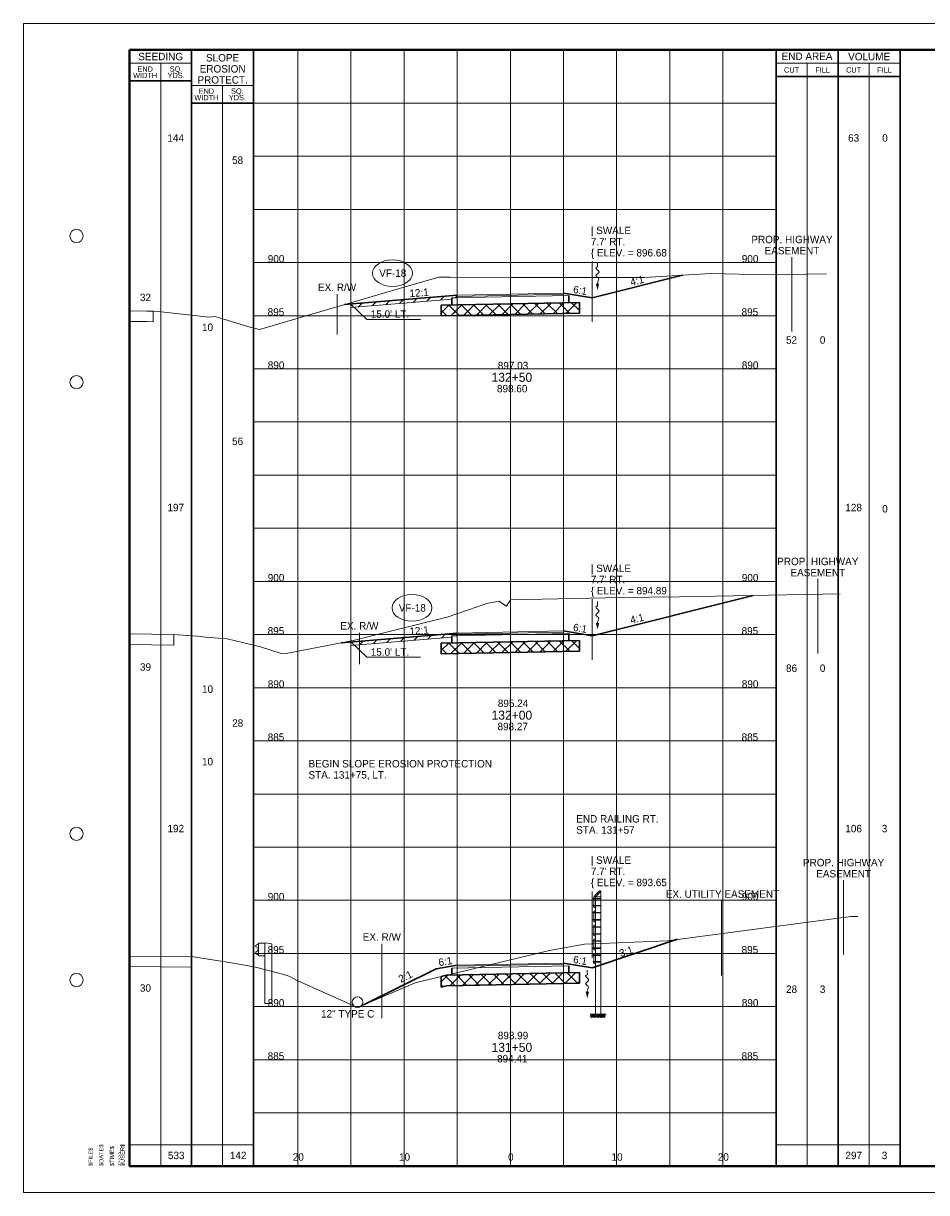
# Paper-space layout 'Layout1' of a CAD drawing. Header units: feet. Extents: x -1005 to 2379, y -670 to 6548.
# Tile 56 of 69: x -10 to 75, y 3678 to 3788. Entities that reach past the tile are written whole.
import ezdxf
from ezdxf.enums import TextEntityAlignment as Align

# ---------------------------------------------------------------- set-up
doc = ezdxf.new("R2010")
doc.units = ezdxf.units.FT
doc.header["$LTSCALE"] = 5
doc.header["$MEASUREMENT"] = 0
for name, pattern in [('cl5', [50, 1.25, -1.25, 45, -1.25, 1.25]), ('DGN Style 2', [150.837143, 90.502286, -60.334857]), ('DGN Style 3', [211.172, 150.837143, -60.334857]), ('esmtshpr', [5.35, 1, -0.175, -0.175, 4]), ('esmtuex', [4.65, 0.8, -0.275, -0.275, 0.8, -0.3, 0.8, -0.3, 0.8, -0.3]), ('fencepr', [1, 0.925, 0.075]), ('rowex', [4.85, 0.8, -0.375, -0.375, 0.8, -0.3, 0.8, -0.3, 0.8, -0.3])]:
    doc.linetypes.add(name, pattern=pattern)
for name, color, linetype, lineweight in [('DR_P_Erosion_Control', 7, 'Continuous', 13), ('DR_P_Flow_Arrow', 151, 'Continuous', 13), ('DR_P_Storm_Sewer', 151, 'Continuous', 13), ('DR_P_Text', 7, 'Continuous', 13), ('GE_P_CL_5', 7, 'cl5', 13), ('PV_P_Text', 7, 'Continuous', 13), ('PV_X_EOP', 7, 'DGN Style 3', 0), ('RD_P_Cells', 7, 'Continuous', 0), ('RD_P_Fence', 230, 'fencepr', 13), ('RD_X_Cells', 7, 'Continuous', 0), ('RW_P_Esmt_SH', 193, 'esmtshpr', 40), ('RW_X_Esmt_U', 6, 'esmtuex', 30), ('RW_X_Fee_RW', 6, 'rowex', 30), ('SH_Border', 7, 'Continuous', 40), ('SH_Data', 7, 'Continuous', 0), ('SH_Major_Grid_Line', 254, 'Continuous', 13), ('SH_Text', 7, 'Continuous', 13), ('TX_P_20', 7, 'Continuous', 13), ('TX_P_5', 7, 'Continuous', 13), ('TX_P_Misc', 7, 'Continuous', 13), ('TX_X_5', 7, 'Continuous', 0), ('XS_P_Finished_Grade', 3, 'Continuous', 30), ('XS_P_Pavt_Surface', 251, 'Continuous', 13), ('XS_P_Subgrade', 4, 'Continuous', 30), ('XS_P_Undercut', 230, 'Continuous', 30), ('XS_X_Ground_Line', 3, 'DGN Style 2', 13)]:
    doc.layers.add(name, color=color, linetype=linetype, lineweight=lineweight)
doc.layers.add('SH_Cut_Line', color=7, linetype='DGN Style 3', lineweight=0, plot=False)
doc.layers.add('XS_P_Pavt_Layers', color=251, linetype='Continuous', lineweight=0, transparency=0.5)
doc.styles.add('Slanted-Normal LS 0.50', font='font31.shx', dxfattribs={"height": 0.14})
doc.styles.add('Slanted-Sub Title', font='font31.shx', dxfattribs={"height": 0.17})
doc.styles.add('Style-CHAR_FAST_FONT', font='CHAR_FAST_FONT.shx')
doc.styles.add('Style-FONT1', font='FONT1.shx')
doc.styles.add('Style-font30', font='font30.shx')
doc.styles.add('Style-font31', font='font31.shx')

# ---------------------------------------------------------------- blocks, each defined once
blk = doc.blocks.new('STAMP')
at = {"layer": 'TX_P_Misc', "linetype": 'Continuous', "lineweight": 13, "style": 'Style-CHAR_FAST_FONT'}
for s, p in [('$FILE$', (-0.773, 0)), ('$DATE$', (-0.573, 0)), ('$TIME$', (-0.373, 0)), ('$USER$', (-0.173, 0))]:
    blk.add_text(s, height=0.078, rotation=90, dxfattribs=at).set_placement(p, align=Align.TOP_LEFT)
blk = doc.blocks.new('XS POINT_352')
at = {"layer": 'RW_X_Fee_RW', "linetype": 'DGN Style 3', "lineweight": 0}
blk.add_line((0, 3.5), (0, -3.5), dxfattribs=at)
blk = doc.blocks.new('XS POINT_353')
at = {"layer": 'PV_X_EOP'}
blk.add_line((0, 0.5), (0, -0.5), dxfattribs=at)
blk = doc.blocks.new('GRLT')
at = {"layer": 'RD_X_Cells', "linetype": 'DGN Style 3'}
for p, q in [((-1.51, 2.21), (-1.56, 2.19)), ((-0.97, 2.29), (-1.51, 2.21)), ((-0.89, 2.25), (-0.97, 2.29)), ((-0.31, 2.25), (-0.89, 2.25)), ((-0.89, -0.16), (-0.89, 2.25)), ((-0.31, 1.08), (-0.31, 2.25)), ((-1.56, -0.16), (-1.56, 2.19)), ((-0.31, 1.08), (-0.89, 1.08)), ((-1.56, -3.42), (-1.56, -0.16)), ((-0.89, -3.42), (-0.89, -0.16)), ((-0.89, -3.42), (-1.56, -3.42))]:
    blk.add_line(p, q, dxfattribs=at)
at = {"layer": 'RD_X_Cells', "linetype": 'DGN Style 3', "flags": 128}
blk.add_lwpolyline([(-0.31, 1.16), (-0.22, 1.17), (-0.06, 1.29), (-0.06, 1.29, 0.51949), (-0.06, 1.41), (-0.06, 1.41), (-0.26, 1.56), (-0.26, 1.56, -0.244874), (-0.3, 1.62), (-0.3, 1.62), (-0.3, 1.67), (-0.3, 1.71), (-0.3, 1.71, -0.244874), (-0.26, 1.78), (-0.26, 1.78), (-0.06, 1.92), (-0.06, 1.92, 0.51949), (-0.06, 2.05), (-0.06, 2.05), (-0.22, 2.16), (-0.31, 2.18)], format="xyb", dxfattribs=at)
for points in [[(-0.29, 1.73), (-0.29, 1.61), (-0.3, 1.61), (-0.3, 1.73), (-0.29, 1.73)], [(-0.29, 1.7), (-0.29, 1.64), (-0.26, 1.64), (-0.26, 1.7), (-0.29, 1.7)]]:
    blk.add_lwpolyline(points, close=True, dxfattribs=at)
blk = doc.blocks.new('GPKLBL_292')
at = {"layer": 'TX_P_5', "linetype": 'Continuous', "extrusion": (0, 0, -1), "insert": (-0.46, 0.97), "char_height": 0.7, "attachment_point": 3, "text_direction": (-0.986394, 0.164399, 0), "line_spacing_factor": 0.6, "style": 'Style-font31'}
blk.add_mtext('6:1', dxfattribs=at)
blk = doc.blocks.new('GPKLBL_293')
at = {"layer": 'TX_P_5', "linetype": 'Continuous', "insert": (-0.21, 0.99), "char_height": 0.7, "attachment_point": 1, "rotation": 26.4875, "line_spacing_factor": 0.6, "style": 'Style-font31'}
blk.add_mtext('2:1', dxfattribs=at)
blk = doc.blocks.new('XS POINT_354')
at = {"layer": 'RW_P_Esmt_SH', "linetype": 'Continuous', "lineweight": 13}
blk.add_line((0, 3.5), (0, -3.5), dxfattribs=at)
blk = doc.blocks.new('GPKLBL_294')
at = {"layer": 'TX_P_5', "linetype": 'Continuous', "insert": (-0.51, 0.98), "char_height": 0.7, "attachment_point": 1, "rotation": 350.5377, "line_spacing_factor": 0.6, "style": 'Style-font31'}
blk.add_mtext('6:1', dxfattribs=at)
blk = doc.blocks.new('DFL-P_34')
at = {"layer": 'DR_P_Flow_Arrow', "color": 151, "linetype": 'Continuous', "lineweight": 13}
blk.add_open_spline([(-0.08, 0), (-0.081, 0), (-0.082, 0), (-0.083, 0), (-0.094, 0), (-0.105, 0.005), (-0.116, 0.008), (-0.123, 0.01), (-0.131, 0.013), (-0.137, 0.015), (-0.152, 0.02), (-0.165, -0.02), (-0.179, -0.022), (-0.195, -0.023), (-0.212, 0.018), (-0.228, 0.019), (-0.245, 0.021), (-0.266, -0.028), (-0.284, -0.022), (-0.29, -0.02), (-0.287, 0.001), (-0.295, 0.001), (-0.313, 0), (-0.332, 0), (-0.35, 0)], degree=3, knots=[0, 0, 0, 0, 0.009646, 0.009646, 0.009646, 0.112481, 0.112481, 0.112481, 0.179673, 0.179673, 0.179673, 0.350625, 0.350625, 0.350625, 0.544565, 0.544565, 0.544565, 0.756426, 0.756426, 0.756426, 0.832712, 0.832712, 0.832712, 1, 1, 1, 1], dxfattribs=at)
at = {"layer": 'DR_P_Flow_Arrow', "color": 151, "linetype": 'Continuous', "lineweight": 0, "extrusion": (0, 0, -1)}
blk.add_solid([(0.08, 0.022), (0, 0), (0.08, -0.021)], dxfattribs=at)
blk = doc.blocks.new('XS POINT_355')
at = {"layer": 'RW_X_Esmt_U', "linetype": 'DGN Style 3', "lineweight": 0}
blk.add_line((0, 3.5), (0, -3.5), dxfattribs=at)
blk = doc.blocks.new('GPKLBL_295')
at = {"layer": 'TX_P_5', "linetype": 'Continuous', "insert": (-1.11, 0.56), "char_height": 0.7, "attachment_point": 1, "rotation": 14.0362, "line_spacing_factor": 0.9, "style": 'Style-font31'}
blk.add_mtext('3:1', dxfattribs=at)
blk = doc.blocks.new('RCP')
at = {"layer": 'RD_P_Cells'}
for points, knots in [([(0.02, 0.09), (0.03, 0.1), (0.05, 0.11), (0.07, 0.11), (0.07, 0.12), (0.08, 0.1), (0.08, 0.09), (0.08, 0.08), (0.07, 0.07), (0.06, 0.06), (0.05, 0.05), (0.02, 0.04), (0.02, 0.05), (0.01, 0.06), (0.01, 0.07), (0.01, 0.08), (0.01, 0.08), (0.01, 0.08), (0.01, 0.09), (0.02, 0.09), (0.02, 0.09), (0.02, 0.09)], [0, 0, 0, 0, 0.258176, 0.258176, 0.258176, 0.385117, 0.385117, 0.385117, 0.555016, 0.555016, 0.555016, 0.785627, 0.785627, 0.785627, 0.908123, 0.908123, 0.908123, 0.969027, 0.969027, 0.969027, 1, 1, 1, 1]), ([(0.05, 0.33), (0.06, 0.33), (0.06, 0.34), (0.07, 0.34), (0.08, 0.35), (0.09, 0.35), (0.1, 0.35), (0.11, 0.35), (0.12, 0.35), (0.12, 0.34), (0.13, 0.33), (0.13, 0.33), (0.13, 0.32), (0.12, 0.31), (0.12, 0.3), (0.11, 0.29), (0.1, 0.28), (0.09, 0.28), (0.08, 0.28), (0.07, 0.28), (0.05, 0.27), (0.04, 0.28), (0.04, 0.29), (0.03, 0.29), (0.03, 0.3), (0.03, 0.31), (0.04, 0.32), (0.04, 0.32), (0.04, 0.32), (0.04, 0.33), (0.05, 0.33)], [0, 0, 0, 0, 0.107172, 0.107172, 0.107172, 0.224609, 0.224609, 0.224609, 0.311187, 0.311187, 0.311187, 0.390245, 0.390245, 0.390245, 0.521508, 0.521508, 0.521508, 0.650159, 0.650159, 0.650159, 0.785017, 0.785017, 0.785017, 0.874079, 0.874079, 0.874079, 0.953282, 0.953282, 0.953282, 1, 1, 1, 1]), ([(0.16, 0.26), (0.17, 0.26), (0.19, 0.27), (0.2, 0.27), (0.22, 0.27), (0.22, 0.25), (0.23, 0.23), (0.23, 0.22), (0.23, 0.2), (0.22, 0.19), (0.2, 0.18), (0.19, 0.17), (0.17, 0.17), (0.16, 0.16), (0.14, 0.16), (0.13, 0.17), (0.12, 0.17), (0.11, 0.18), (0.11, 0.18), (0.1, 0.2), (0.1, 0.22), (0.11, 0.23), (0.11, 0.24), (0.12, 0.24), (0.13, 0.25), (0.13, 0.25), (0.14, 0.26), (0.15, 0.26), (0.15, 0.26), (0.15, 0.26), (0.16, 0.26)], [0, 0, 0, 0, 0.126661, 0.126661, 0.126661, 0.253188, 0.253188, 0.253188, 0.368171, 0.368171, 0.368171, 0.509113, 0.509113, 0.509113, 0.63015, 0.63015, 0.63015, 0.70369, 0.70369, 0.70369, 0.826515, 0.826515, 0.826515, 0.907901, 0.907901, 0.907901, 0.976801, 0.976801, 0.976801, 1, 1, 1, 1]), ([(0.16, 0.11), (0.17, 0.11), (0.18, 0.11), (0.19, 0.12), (0.21, 0.12), (0.23, 0.12), (0.25, 0.1), (0.26, 0.09), (0.26, 0.07), (0.26, 0.06), (0.25, 0.05), (0.24, 0.03), (0.23, 0.02), (0.21, 0), (0.18, 0), (0.16, 0.01), (0.15, 0.02), (0.13, 0.03), (0.13, 0.05), (0.12, 0.06), (0.13, 0.07), (0.14, 0.08), (0.14, 0.09), (0.14, 0.09), (0.15, 0.1), (0.15, 0.1), (0.15, 0.1), (0.16, 0.11)], [0, 0, 0, 0, 0.098896, 0.098896, 0.098896, 0.24332, 0.24332, 0.24332, 0.355319, 0.355319, 0.355319, 0.496743, 0.496743, 0.496743, 0.673566, 0.673566, 0.673566, 0.816859, 0.816859, 0.816859, 0.906168, 0.906168, 0.906168, 0.969895, 0.969895, 0.969895, 1, 1, 1, 1]), ([(0.29, 0.35), (0.3, 0.35), (0.31, 0.36), (0.32, 0.36), (0.34, 0.36), (0.34, 0.33), (0.34, 0.32), (0.33, 0.31), (0.32, 0.3), (0.31, 0.3), (0.3, 0.29), (0.28, 0.29), (0.27, 0.3), (0.27, 0.31), (0.27, 0.32), (0.27, 0.33), (0.27, 0.33), (0.28, 0.34), (0.28, 0.34), (0.28, 0.35), (0.28, 0.35), (0.29, 0.35)], [0, 0, 0, 0, 0.188286, 0.188286, 0.188286, 0.356428, 0.356428, 0.356428, 0.541746, 0.541746, 0.541746, 0.732506, 0.732506, 0.732506, 0.852511, 0.852511, 0.852511, 0.937171, 0.937171, 0.937171, 1, 1, 1, 1]), ([(0.31, 0.2), (0.32, 0.21), (0.33, 0.21), (0.34, 0.22), (0.35, 0.22), (0.36, 0.2), (0.36, 0.18), (0.37, 0.17), (0.36, 0.16), (0.35, 0.14), (0.34, 0.13), (0.33, 0.13), (0.32, 0.12), (0.31, 0.12), (0.3, 0.12), (0.29, 0.13), (0.28, 0.14), (0.27, 0.15), (0.27, 0.16), (0.28, 0.17), (0.28, 0.19), (0.29, 0.19), (0.29, 0.2), (0.3, 0.2), (0.31, 0.2)], [0, 0, 0, 0, 0.135762, 0.135762, 0.135762, 0.276579, 0.276579, 0.276579, 0.425633, 0.425633, 0.425633, 0.565886, 0.565886, 0.565886, 0.678149, 0.678149, 0.678149, 0.814077, 0.814077, 0.814077, 0.922173, 0.922173, 0.922173, 1, 1, 1, 1])]:
    blk.add_open_spline(points, degree=3, knots=knots, dxfattribs=at)
blk = doc.blocks.new('XS POINT_356')
at = {"layer": 'PV_X_EOP'}
blk.add_line((0, 0.5), (0, -0.5), dxfattribs=at)
blk = doc.blocks.new('XS POINT_357')
at = {"layer": 'RW_P_Esmt_SH', "linetype": 'Continuous', "lineweight": 13}
blk.add_line((0, 3.5), (0, -3.5), dxfattribs=at)
blk = doc.blocks.new('GPKLBL_296')
at = {"layer": 'TX_P_5', "linetype": 'Continuous', "insert": (0.92, 0.96), "char_height": 0.7, "attachment_point": 1, "rotation": 4.7636, "line_spacing_factor": 0.9, "style": 'Style-font31'}
blk.add_mtext('12:1', dxfattribs=at)
blk = doc.blocks.new('GPKLBL_297')
at = {"layer": 'TX_P_5', "linetype": 'Continuous', "insert": (-0.51, 0.98), "char_height": 0.7, "attachment_point": 1, "rotation": 350.5377, "line_spacing_factor": 0.6, "style": 'Style-font31'}
blk.add_mtext('6:1', dxfattribs=at)
blk = doc.blocks.new('GPKLBL_298')
at = {"layer": 'TX_P_5', "linetype": 'Continuous', "insert": (-1.11, 0.56), "char_height": 0.7, "attachment_point": 1, "rotation": 14.0362, "line_spacing_factor": 0.9, "style": 'Style-font31'}
blk.add_mtext('4:1', dxfattribs=at)
blk = doc.blocks.new('DFL-P_35')
at = {"layer": 'DR_P_Flow_Arrow', "color": 151, "linetype": 'Continuous', "lineweight": 13}
blk.add_open_spline([(-0.08, 0), (-0.081, 0), (-0.082, 0), (-0.083, 0), (-0.094, 0), (-0.105, 0.005), (-0.116, 0.008), (-0.123, 0.01), (-0.131, 0.013), (-0.137, 0.015), (-0.152, 0.02), (-0.165, -0.02), (-0.179, -0.022), (-0.195, -0.023), (-0.212, 0.018), (-0.228, 0.019), (-0.245, 0.021), (-0.266, -0.028), (-0.284, -0.022), (-0.29, -0.02), (-0.287, 0.001), (-0.295, 0.001), (-0.313, 0), (-0.332, 0), (-0.35, 0)], degree=3, knots=[0, 0, 0, 0, 0.009646, 0.009646, 0.009646, 0.112481, 0.112481, 0.112481, 0.179673, 0.179673, 0.179673, 0.350625, 0.350625, 0.350625, 0.544565, 0.544565, 0.544565, 0.756426, 0.756426, 0.756426, 0.832712, 0.832712, 0.832712, 1, 1, 1, 1], dxfattribs=at)
at = {"layer": 'DR_P_Flow_Arrow', "color": 151, "linetype": 'Continuous', "lineweight": 0, "extrusion": (0, 0, -1)}
blk.add_solid([(0.08, 0.021), (0, 0), (0.08, -0.021)], dxfattribs=at)
blk = doc.blocks.new('XS POINT_358')
at = {"layer": 'PV_X_EOP'}
blk.add_line((0, 0.5), (0, -0.5), dxfattribs=at)
blk = doc.blocks.new('XS POINT_359')
at = {"layer": 'RW_P_Esmt_SH', "linetype": 'Continuous', "lineweight": 13}
blk.add_line((0, 3.5), (0, -3.5), dxfattribs=at)
blk = doc.blocks.new('GPKLBL_299')
at = {"layer": 'TX_P_5', "linetype": 'Continuous', "insert": (0.92, 0.96), "char_height": 0.7, "attachment_point": 1, "rotation": 4.7636, "line_spacing_factor": 0.9, "style": 'Style-font31'}
blk.add_mtext('12:1', dxfattribs=at)
blk = doc.blocks.new('GPKLBL_300')
at = {"layer": 'TX_P_5', "linetype": 'Continuous', "insert": (-0.51, 0.98), "char_height": 0.7, "attachment_point": 1, "rotation": 350.5377, "line_spacing_factor": 0.6, "style": 'Style-font31'}
blk.add_mtext('6:1', dxfattribs=at)
blk = doc.blocks.new('GPKLBL_301')
at = {"layer": 'TX_P_5', "linetype": 'Continuous', "insert": (-1.11, 0.56), "char_height": 0.7, "attachment_point": 1, "rotation": 14.0362, "line_spacing_factor": 0.9, "style": 'Style-font31'}
blk.add_mtext('4:1', dxfattribs=at)
blk = doc.blocks.new('DFL-P_36')
at = {"layer": 'DR_P_Flow_Arrow', "color": 151, "linetype": 'Continuous', "lineweight": 13}
blk.add_open_spline([(-0.08, 0), (-0.081, 0), (-0.082, 0), (-0.083, 0), (-0.094, 0), (-0.105, 0.005), (-0.116, 0.008), (-0.123, 0.01), (-0.131, 0.013), (-0.137, 0.015), (-0.152, 0.02), (-0.165, -0.02), (-0.179, -0.022), (-0.195, -0.023), (-0.212, 0.018), (-0.228, 0.019), (-0.245, 0.021), (-0.266, -0.028), (-0.284, -0.022), (-0.29, -0.02), (-0.287, 0.001), (-0.295, 0.001), (-0.313, 0), (-0.332, 0), (-0.35, 0)], degree=3, knots=[0, 0, 0, 0, 0.009646, 0.009646, 0.009646, 0.112481, 0.112481, 0.112481, 0.179673, 0.179673, 0.179673, 0.350625, 0.350625, 0.350625, 0.544565, 0.544565, 0.544565, 0.756426, 0.756426, 0.756426, 0.832712, 0.832712, 0.832712, 1, 1, 1, 1], dxfattribs=at)
at = {"layer": 'DR_P_Flow_Arrow', "color": 151, "linetype": 'Continuous', "lineweight": 0, "extrusion": (0, 0, -1)}
blk.add_solid([(0.08, 0.021), (0, 0), (0.08, -0.021)], dxfattribs=at)

psp = doc.layouts.get("Layout1")

# ---------------------------------------------------------------- hatches: boundary and pattern name
at = {"layer": 'DR_P_Erosion_Control'}
h = psp.add_hatch(dxfattribs=at)
h.set_pattern_fill('HATCH', color=256, style=0, pattern_type=2)
h.set_pattern_definition([(45, (23.58854, 3765.2355), (-0.589255, 0.589255), [])])
h.paths.add_polyline_path([(30.33, 3761.67), (30.83, 3761.68), (30.83, 3761.82), (30.83, 3761.93), (20.83, 3761.09), (20.83, 3760.76), (30.33, 3761.55)])
h = psp.add_hatch(dxfattribs=at)
h.set_pattern_fill('HATCH', color=256, style=0, pattern_type=2)
h.set_pattern_definition([(45, (22.91195, 3733.862), (-0.589255, 0.589255), [])])
h.paths.add_polyline_path([(30.33, 3729.88), (30.83, 3729.89), (30.83, 3730.04), (30.83, 3730.14), (20.83, 3729.31), (20.83, 3728.97), (30.33, 3729.76)])
at = {"layer": 'XS_P_Undercut', "lineweight": 0}
h = psp.add_hatch(dxfattribs=at)
h.set_pattern_fill('CROSSHATCH', color=256, style=0, pattern_type=2)
h.set_pattern_definition([(45, (35.9309, 3763.3423), (-0.58926, 0.58926), []), (315, (35.9309, 3763.3423), (0.58926, 0.58926), [])])
h.paths.add_polyline_path([(30.33, 3761), (29.33, 3760.98), (29.33, 3759.98), (42.33, 3760.24), (42.33, 3761.24), (41.33, 3761.22)])
h = psp.add_hatch(dxfattribs=at)
h.set_pattern_fill('CROSSHATCH', color=256, style=0, pattern_type=2)
h.set_pattern_definition([(45, (35.9308, 3731.5557), (-0.58926, 0.58926), []), (315, (35.9308, 3731.5557), (0.58926, 0.58926), [])])
h.paths.add_polyline_path([(30.33, 3729.21), (29.33, 3729.19), (29.33, 3728.19), (42.33, 3728.45), (42.33, 3729.45), (41.33, 3729.43)])
h = psp.add_hatch(dxfattribs=at)
h.set_pattern_fill('CROSSHATCH', color=256, style=0, pattern_type=2)
h.set_pattern_definition([(45, (36.25895, 3697.1973), (-0.58926, 0.58926), []), (315, (36.25895, 3697.1973), (0.58926, 0.58926), [])])
h.paths.add_polyline_path([(30.33, 3697.97), (29.83, 3697.96), (29.33, 3697.84), (29.33, 3696.84), (29.83, 3696.96), (42.33, 3697.21), (42.33, 3698.21), (41.33, 3698.19)])

# ---------------------------------------------------------------- linework, layer by layer
at = {"layer": 'DR_P_Erosion_Control'}
for p, q in [((30.33, 3761.55), (20.83, 3760.76)), ((20.83, 3760.76), (20.83, 3761.09)), ((30.33, 3729.76), (20.83, 3728.97)), ((20.83, 3728.97), (20.83, 3729.31))]:
    psp.add_line(p, q, dxfattribs=at)
at = {"layer": 'DR_P_Erosion_Control', "flags": 128}
for points in [[(30.33, 3761.67), (30.83, 3761.68), (30.83, 3761.82), (30.83, 3761.93), (20.83, 3761.09), (20.83, 3760.76), (30.33, 3761.55), (30.33, 3761.67)], [(30.33, 3729.88), (30.83, 3729.89), (30.83, 3730.04), (30.83, 3730.14), (20.83, 3729.31), (20.83, 3728.97), (30.33, 3729.76), (30.33, 3729.88)]]:
    psp.add_lwpolyline(points, close=True, dxfattribs=at)
at = {"layer": 'DR_P_Storm_Sewer'}
psp.add_circle((21.44, 3695.42), 0.5, dxfattribs=at)
at = {"layer": 'DR_P_Text'}
for p, q in [((20.83, 3761.09), (22.32, 3759.64)), ((22.32, 3759.64), (27.37, 3759.64)), ((20.83, 3729.31), (22.32, 3727.86)), ((22.32, 3727.86), (27.37, 3727.86))]:
    psp.add_line(p, q, dxfattribs=at)
at = {"layer": 'DR_P_Text', "color": 7, "linetype": 'Continuous', "lineweight": 13}
for centre in [(24.74, 3764), (26.57, 3732.51)]:
    psp.add_ellipse(centre, major_axis=(1.88, 0), ratio=0.666667, dxfattribs=at)
at = {"layer": 'GE_P_CL_5'}
for p, q in [((43.52, 3765.14), (43.52, 3759.42)), ((43.52, 3733.35), (43.52, 3727.63)), ((43.52, 3705.84), (43.52, 3696.39))]:
    psp.add_line(p, q, dxfattribs=at)
at = {"layer": 'RD_P_Fence', "linetype": 'Continuous'}
for p, q in [((44.24, 3705.92), (43.74, 3705.42)), ((44.33, 3705.18), (43.63, 3705.18)), ((44.33, 3705.14), (43.63, 3705.14)), ((43.67, 3705.2), (43.65, 3705.2)), ((43.65, 3705.12), (43.65, 3705.2)), ((43.67, 3705.12), (43.65, 3705.12)), ((43.83, 3705.32), (43.67, 3705.32)), ((43.67, 3704.32), (43.67, 3705.32)), ((44.33, 3705.82), (43.83, 3705.32)), ((43.83, 3705.32), (43.83, 3694.29)), ((44.33, 3705.32), (43.83, 3705.32)), ((43.95, 3705.65), (44, 3705.71)), ((44.09, 3705.54), (43.95, 3705.68)), ((43.96, 3705.64), (43.95, 3705.65)), ((44.12, 3705.57), (43.98, 3705.71)), ((44.02, 3705.7), (44, 3705.71)), ((44.33, 3705.82), (44.33, 3694.29)), ((44.33, 3704.51), (43.63, 3704.51)), ((44.33, 3704.47), (43.63, 3704.47)), ((44.33, 3703.85), (43.63, 3703.85)), ((44.33, 3703.81), (43.63, 3703.81)), ((43.67, 3704.53), (43.65, 3704.53)), ((43.65, 3704.45), (43.65, 3704.53)), ((43.67, 3704.45), (43.65, 3704.45)), ((43.67, 3703.87), (43.65, 3703.87)), ((43.65, 3703.79), (43.65, 3703.87)), ((43.67, 3703.79), (43.65, 3703.79)), ((43.83, 3704.32), (43.67, 3704.32)), ((43.83, 3703.99), (43.67, 3703.99)), ((43.67, 3702.99), (43.67, 3703.99)), ((44.33, 3703.18), (43.63, 3703.18)), ((44.33, 3703.14), (43.63, 3703.14)), ((43.67, 3703.2), (43.65, 3703.2)), ((43.65, 3703.12), (43.65, 3703.2)), ((43.67, 3703.12), (43.65, 3703.12)), ((43.83, 3702.99), (43.67, 3702.99)), ((43.83, 3702.66), (43.67, 3702.66)), ((43.67, 3701.66), (43.67, 3702.66)), ((44.33, 3702.52), (43.63, 3702.52)), ((44.33, 3702.48), (43.63, 3702.48)), ((44.33, 3701.85), (43.63, 3701.85)), ((44.33, 3701.81), (43.63, 3701.81)), ((43.67, 3702.54), (43.65, 3702.54)), ((43.65, 3702.46), (43.65, 3702.54)), ((43.67, 3702.46), (43.65, 3702.46)), ((43.67, 3701.87), (43.65, 3701.87)), ((43.65, 3701.79), (43.65, 3701.87)), ((43.67, 3701.79), (43.65, 3701.79)), ((43.83, 3701.66), (43.67, 3701.66)), ((44.33, 3701.19), (43.63, 3701.19)), ((44.33, 3701.15), (43.63, 3701.15)), ((44.33, 3700.52), (43.63, 3700.52)), ((44.33, 3700.48), (43.63, 3700.48)), ((43.67, 3701.21), (43.65, 3701.21)), ((43.65, 3701.13), (43.65, 3701.21)), ((43.67, 3701.13), (43.65, 3701.13)), ((43.67, 3700.54), (43.65, 3700.54)), ((43.65, 3700.46), (43.65, 3700.54)), ((43.67, 3700.46), (43.65, 3700.46)), ((43.83, 3701.33), (43.67, 3701.33)), ((43.67, 3700.33), (43.67, 3701.33)), ((44.33, 3699.86), (43.63, 3699.86)), ((44.33, 3699.82), (43.63, 3699.82)), ((43.67, 3699.88), (43.65, 3699.88)), ((43.65, 3699.8), (43.65, 3699.88)), ((43.67, 3699.8), (43.65, 3699.8)), ((43.83, 3700.33), (43.67, 3700.33)), ((43.83, 3700), (43.67, 3700)), ((43.67, 3699.04), (43.67, 3700)), ((44.33, 3699.23), (43.63, 3699.23)), ((44.33, 3699.19), (43.63, 3699.19)), ((43.67, 3699.25), (43.65, 3699.25)), ((43.65, 3699.17), (43.65, 3699.25)), ((43.67, 3699.17), (43.65, 3699.17)), ((43.83, 3699.04), (43.67, 3699.04)), ((44.33, 3694.29), (43.83, 3694.29))]:
    psp.add_line(p, q, dxfattribs=at)
at = {"layer": 'RD_P_Fence'}
for p, q in [((44.33, 3705.82), (44.24, 3705.92)), ((43.63, 3705.14), (43.63, 3705.18)), ((43.83, 3705.32), (43.74, 3705.42)), ((43.95, 3705.68), (43.98, 3705.71)), ((43.63, 3704.47), (43.63, 3704.51)), ((43.63, 3703.81), (43.63, 3703.85)), ((43.63, 3703.14), (43.63, 3703.18)), ((43.63, 3702.48), (43.63, 3702.52)), ((43.63, 3701.81), (43.63, 3701.85)), ((43.63, 3701.15), (43.63, 3701.19)), ((43.63, 3700.48), (43.63, 3700.52)), ((43.63, 3699.82), (43.63, 3699.86)), ((43.63, 3699.19), (43.63, 3699.23))]:
    psp.add_line(p, q, dxfattribs=at)
at = {"layer": 'RD_P_Fence', "ltscale": 1.166667, "extrusion": (0, 0, -1)}
for centre in [(-44.32, 3705.16), (-44.32, 3704.49), (-44.32, 3703.83), (-44.32, 3703.16), (-44.32, 3702.5), (-44.32, 3701.83), (-44.32, 3701.17), (-44.32, 3700.5), (-44.32, 3699.84), (-44.32, 3699.21)]:
    psp.add_arc(centre, 0.03, 119.8659, 240.1341, dxfattribs=at)
at = {"layer": 'RW_X_Fee_RW', "linetype": 'DGN Style 3', "lineweight": 0}
for p, q in [((19.52, 3762.02), (19.52, 3758.22)), ((21.62, 3730.17), (21.62, 3727.22))]:
    psp.add_line(p, q, dxfattribs=at)
at = {"layer": 'SH_Border', "color": 7, "linetype": 'Continuous', "lineweight": 40, "flags": 128}
psp.add_lwpolyline([(0, 3785), (157.5, 3785), (157.5, 3680), (0, 3680), (0, 3785)], close=True, dxfattribs=at)
at = {"layer": 'SH_Border', "color": 7, "linetype": 'Continuous', "lineweight": 0}
for centre in [(-5, 3767.5), (-5, 3753.75), (-5, 3711.25), (-5, 3697.5)]:
    psp.add_circle(centre, 0.625, dxfattribs=at)
at = {"layer": 'SH_Cut_Line', "color": 7, "linetype": 'DGN Style 3', "lineweight": 0, "flags": 128}
psp.add_lwpolyline([(-10, 3677.5), (160, 3677.5), (160, 3787.5), (-10, 3787.5), (-10, 3677.5)], close=True, dxfattribs=at)
at = {"layer": 'SH_Data', "color": 7, "linetype": 'Continuous', "lineweight": 30}
for p, q in [((5.83, 3680), (5.83, 3785)), ((11.66, 3680), (11.66, 3785)), ((60.83, 3680), (60.83, 3785)), ((66.67, 3680), (66.67, 3785)), ((72.5, 3680), (72.5, 3785)), ((5.83, 3782.08), (0, 3782.08)), ((60.83, 3782.5), (72.5, 3782.5)), ((11.66, 3780), (5.83, 3780))]:
    psp.add_line(p, q, dxfattribs=at)
at = {"layer": 'SH_Data', "color": 7, "linetype": 'Continuous', "lineweight": 0}
for p, q in [((5.83, 3783.75), (0, 3783.75)), ((60.83, 3783.75), (72.5, 3783.75)), ((11.66, 3781.67), (5.83, 3781.67))]:
    psp.add_line(p, q, dxfattribs=at)
at = {"layer": 'SH_Data', "color": 7, "linetype": 'Continuous', "lineweight": 13}
for p, q in [((2.92, 3680), (2.92, 3783.75)), ((63.75, 3680), (63.75, 3783.75)), ((69.58, 3680), (69.58, 3783.75)), ((8.75, 3680), (8.75, 3781.67)), ((0, 3682), (11.66, 3682)), ((60.83, 3682), (72.5, 3682))]:
    psp.add_line(p, q, dxfattribs=at)
at = {"layer": 'SH_Major_Grid_Line', "color": 254, "linetype": 'Continuous', "lineweight": 13}
for p, q in [((15.83, 3680), (15.83, 3785)), ((20.83, 3680), (20.83, 3785)), ((25.83, 3680), (25.83, 3785)), ((30.83, 3680), (30.83, 3785)), ((35.83, 3680), (35.83, 3785)), ((40.83, 3680), (40.83, 3785)), ((45.83, 3680), (45.83, 3785)), ((50.83, 3680), (50.83, 3785)), ((55.83, 3680), (55.83, 3785)), ((11.66, 3780), (60.83, 3780)), ((11.66, 3775), (60.83, 3775)), ((11.66, 3770), (60.83, 3770)), ((11.66, 3765), (60.83, 3765)), ((11.66, 3760), (60.83, 3760)), ((11.66, 3755), (60.83, 3755)), ((11.66, 3750), (60.83, 3750)), ((11.66, 3745), (60.83, 3745)), ((11.66, 3740), (60.83, 3740)), ((11.66, 3735), (60.83, 3735)), ((11.66, 3730), (60.83, 3730)), ((11.66, 3725), (60.83, 3725)), ((11.66, 3720), (60.83, 3720)), ((11.66, 3715), (60.83, 3715)), ((11.66, 3710), (60.83, 3710)), ((11.66, 3705), (60.83, 3705)), ((11.66, 3700), (60.83, 3700)), ((11.66, 3695), (60.83, 3695)), ((11.66, 3690), (60.83, 3690)), ((11.66, 3685), (60.83, 3685))]:
    psp.add_line(p, q, dxfattribs=at)
at = {"layer": 'XS_P_Finished_Grade'}
for p, q in [((52.04, 3763.81), (43.52, 3761.68)), ((43.52, 3761.68), (40.83, 3762.13)), ((30.83, 3761.93), (20.23, 3761.04)), ((58.69, 3733.69), (43.52, 3729.89)), ((30.83, 3730.14), (19.92, 3729.23)), ((43.52, 3729.89), (40.83, 3730.34)), ((51.56, 3701.33), (43.52, 3698.65)), ((28.83, 3698.56), (22.01, 3695.16)), ((28.83, 3698.56), (30.83, 3698.89)), ((43.52, 3698.65), (40.83, 3699.09))]:
    psp.add_line(p, q, dxfattribs=at)
at = {"layer": 'XS_P_Pavt_Layers', "color": 2, "lineweight": 13}
for p, q in [((30.83, 3761.82), (40.83, 3762.02)), ((30.33, 3761.67), (41.33, 3761.89)), ((30.83, 3730.04), (40.83, 3730.24)), ((30.33, 3729.88), (41.33, 3730.1)), ((30.33, 3698.63), (41.33, 3698.85)), ((30.83, 3698.79), (40.83, 3698.99))]:
    psp.add_line(p, q, dxfattribs=at)
at = {"layer": 'XS_P_Pavt_Surface', "color": 193}
for p, q in [((30.83, 3761.93), (40.83, 3762.13)), ((40.83, 3762.13), (40.83, 3761.88)), ((30.83, 3761.93), (30.83, 3761.68)), ((30.83, 3730.14), (40.83, 3730.34)), ((30.83, 3730.14), (30.83, 3729.89)), ((40.83, 3730.34), (40.83, 3730.09)), ((30.83, 3698.89), (40.83, 3699.09)), ((30.83, 3698.89), (30.83, 3698.64)), ((40.83, 3699.09), (40.83, 3698.84))]:
    psp.add_line(p, q, dxfattribs=at)
at = {"layer": 'XS_P_Subgrade'}
for p, q in [((29.33, 3760.98), (42.33, 3761.24)), ((30.33, 3761.67), (30.33, 3761)), ((41.33, 3761.89), (41.33, 3761.22)), ((29.33, 3729.19), (42.33, 3729.45)), ((30.33, 3729.88), (30.33, 3729.21)), ((41.33, 3730.1), (41.33, 3729.43)), ((29.83, 3697.96), (42.33, 3698.21)), ((30.33, 3698.63), (30.33, 3697.97)), ((41.33, 3698.85), (41.33, 3698.19))]:
    psp.add_line(p, q, dxfattribs=at)
at = {"layer": 'XS_P_Subgrade', "lineweight": 13}
for p, q in [((43.83, 3694.29), (43.33, 3694.29)), ((44.33, 3694.29), (44.83, 3694.29))]:
    psp.add_line(p, q, dxfattribs=at)
at = {"layer": 'XS_P_Undercut'}
for p, q in [((29.33, 3760.98), (29.33, 3759.98)), ((42.33, 3761.24), (42.33, 3760.24)), ((29.33, 3759.98), (42.33, 3760.24)), ((29.33, 3729.19), (29.33, 3728.19)), ((42.33, 3729.45), (42.33, 3728.45)), ((29.33, 3728.19), (42.33, 3728.45)), ((42.33, 3698.21), (42.33, 3697.21)), ((29.33, 3697.84), (29.83, 3697.96)), ((29.33, 3697.84), (29.33, 3696.84)), ((29.83, 3696.96), (42.33, 3697.21))]:
    psp.add_line(p, q, dxfattribs=at)
at = {"layer": 'XS_P_Undercut', "lineweight": 0, "flags": 128}
for points in [[(30.33, 3761), (29.33, 3760.98), (29.33, 3759.98), (42.33, 3760.24), (42.33, 3761.24), (41.33, 3761.22), (30.33, 3761)], [(30.33, 3729.21), (29.33, 3729.19), (29.33, 3728.19), (42.33, 3728.45), (42.33, 3729.45), (41.33, 3729.43), (30.33, 3729.21)], [(30.33, 3697.97), (29.83, 3697.96), (29.33, 3697.84), (29.33, 3696.84), (29.83, 3696.96), (42.33, 3697.21), (42.33, 3698.21), (41.33, 3698.19), (30.33, 3697.97)]]:
    psp.add_lwpolyline(points, close=True, dxfattribs=at)
at = {"layer": 'XS_P_Undercut', "flags": 128}
psp.add_lwpolyline([(29.33, 3696.84), (29.83, 3696.96)], dxfattribs=at)
at = {"layer": 'XS_X_Ground_Line', "flags": 128}
for points in [[(0, 3760.46), (1.62, 3760.44), (2.23, 3760.43), (2.69, 3760.39), (7.47, 3759.85), (8.06, 3759.92), (11.21, 3758.95), (12.23, 3758.7), (25.93, 3762.71), (29.1, 3763.63), (30.17, 3763.61), (35.83, 3763.6), (48.45, 3763.59), (54.72, 3763.97), (59.96, 3763.85), (65.58, 3763.94)], [(0, 3759.46), (1.62, 3759.44), (2.22, 3759.43)], [(0, 3730.06), (4.14, 3730.01), (6.4, 3729.84), (7.15, 3729.77), (9.17, 3729.6), (12.32, 3728.84), (14.34, 3728.2), (14.73, 3728.21), (21.02, 3729.45), (29.97, 3731.66), (33.6, 3732.93), (34.75, 3733.15), (35.47, 3732.67), (35.83, 3733.27), (43.26, 3733.41), (46.18, 3733.49), (51.7, 3733.55), (56.83, 3733.65), (66.87, 3733.83)], [(0, 3729.06), (4.14, 3729.01), (4.16, 3729.01)], [(0, 3699.76), (5.83, 3699.7), (9.95, 3699.06), (11.83, 3698.71), (14.5, 3698.01), (14.98, 3697.87), (15.4, 3697.63), (15.77, 3697.46), (21.44, 3694.92), (26.88, 3697.24), (35.83, 3699.41), (39.5, 3700.29), (42.79, 3700.88), (50.63, 3701.2), (67.86, 3703.47), (68.54, 3703.48)], [(0, 3698.76), (5.83, 3698.7), (5.83, 3698.7)]]:
    psp.add_lwpolyline(points, dxfattribs=at)

# ---------------------------------------------------------------- block references
at = {"layer": 'DR_P_Flow_Arrow', "color": 151, "linetype": 'Continuous', "lineweight": 0, "xscale": 7.5, "yscale": 7.5, "zscale": 7.5, "rotation": 270.0000000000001}
for name, p in [('DFL-P_36', (44.03, 3762.41)), ('DFL-P_35', (44.03, 3730.49)), ('DFL-P_34', (43.07, 3695.8))]:
    psp.add_blockref(name, p, dxfattribs=at)
at = {"layer": 'PV_X_EOP'}
for name, p in [('XS POINT_358', (2.22, 3759.93)), ('XS POINT_356', (4.16, 3729.51)), ('XS POINT_353', (5.83, 3699.2))]:
    psp.add_blockref(name, p, dxfattribs=at)
at = {"layer": 'RD_P_Cells', "xscale": 0.75, "yscale": 0.75, "zscale": 0.75}
for p in [(43.35, 3693.98), (43.64, 3693.98), (43.95, 3693.98), (44.22, 3693.98), (44.49, 3693.98)]:
    psp.add_blockref('RCP', p, dxfattribs=at)
at = {"layer": 'RD_X_Cells', "linetype": 'DGN Style 3', "extrusion": (0, 0, -1)}
psp.add_blockref('GRLT', (-11.83, 3698.71), dxfattribs=at)
at = {"layer": 'RW_P_Esmt_SH', "linetype": 'Continuous', "lineweight": 13}
for name, p in [('XS POINT_359', (62.33, 3762.02)), ('XS POINT_357', (64.76, 3731.73)), ('XS POINT_354', (67.19, 3703.4))]:
    psp.add_blockref(name, p, dxfattribs=at)
at = {"layer": 'RW_X_Esmt_U', "linetype": 'DGN Style 3', "lineweight": 0}
psp.add_blockref('XS POINT_355', (55.69, 3701.44), dxfattribs=at)
at = {"layer": 'RW_X_Fee_RW', "linetype": 'DGN Style 3', "lineweight": 0}
psp.add_blockref('XS POINT_352', (23.73, 3697.4), dxfattribs=at)
at = {"layer": 'TX_P_5', "linetype": 'Continuous'}
for name, p in [('GPKLBL_301', (48.14, 3762.92)), ('GPKLBL_299', (25.38, 3761.47)), ('GPKLBL_300', (42.32, 3761.86)), ('GPKLBL_298', (48.14, 3731.13)), ('GPKLBL_296', (25.38, 3729.69)), ('GPKLBL_297', (42.32, 3730.07)), ('GPKLBL_294', (42.32, 3698.83)), ('GPKLBL_293', (25.42, 3696.86))]:
    psp.add_blockref(name, p, dxfattribs=at)
at = {"layer": 'TX_P_5', "linetype": 'Continuous', "rotation": 4.398705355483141}
psp.add_blockref('GPKLBL_295', (47.14, 3699.84), dxfattribs=at)
at = {"layer": 'TX_P_5', "linetype": 'Continuous', "extrusion": (0, 0, -1)}
psp.add_blockref('GPKLBL_292', (-29.83, 3698.73), dxfattribs=at)
at = {"layer": 'TX_P_Misc', "linetype": 'Continuous', "lineweight": 13, "xscale": 5, "yscale": 5, "zscale": 5}
psp.add_blockref('STAMP', (0, 3680), dxfattribs=at)

# ---------------------------------------------------------------- texts
at = {"layer": 'DR_P_Text', "color": 7, "lineweight": 13, "style": 'Style-font31'}
for p in [(24.76, 3764), (26.6, 3732.51)]:
    psp.add_text('VF-18', height=0.7, dxfattribs=at).set_placement(p, align=Align.MIDDLE_CENTER)
at = {"layer": 'DR_P_Text', "char_height": 0.7, "attachment_point": 1, "line_spacing_factor": 0.9, "style": 'Slanted-Normal LS 0.50'}
for s, insert in [("15.0' LT.", (22.69, 3760.5)), ("15.0' LT.", (22.69, 3728.71)), ('12" TYPE C', (18.01, 3694.67))]:
    psp.add_mtext(s, dxfattribs=dict(at, insert=insert))
at = {"layer": 'PV_P_Text', "char_height": 0.7, "attachment_point": 8, "line_spacing_factor": 0.6, "style": 'Slanted-Normal LS 0.50'}
for s, insert in [(' 897.03', (35.95, 3754.95)), (' 895.24', (35.95, 3723.17)), (' 893.99', (35.95, 3691.92))]:
    psp.add_mtext(s, dxfattribs=dict(at, insert=insert))
at = {"layer": 'RW_P_Esmt_SH', "linetype": 'Continuous', "lineweight": 13, "char_height": 0.7, "attachment_point": 2, "line_spacing_factor": 0.9, "style": 'Style-font31'}
for insert in [(62.33, 3767.52), (64.76, 3737.23), (67.19, 3708.9)]:
    psp.add_mtext('PROP. HIGHWAY\\PEASEMENT', dxfattribs=dict(at, insert=insert))
at = {"layer": 'RW_X_Esmt_U', "linetype": 'Continuous', "lineweight": 0, "style": 'Style-font31'}
psp.add_text('EX. UTILITY EASEMENT', height=0.7, dxfattribs=at).set_placement((55.79, 3705.94), align=Align.TOP_CENTER)
at = {"layer": 'RW_X_Fee_RW', "linetype": 'Continuous', "lineweight": 0, "char_height": 0.7, "attachment_point": 2, "line_spacing_factor": 0.66, "style": 'Style-font31'}
for insert in [(19.52, 3763.02), (21.62, 3731.17), (23.73, 3701.9)]:
    psp.add_mtext('EX. R/W\\P', dxfattribs=dict(at, insert=insert))
at = {"layer": 'SH_Border', "color": 7, "linetype": 'Continuous', "lineweight": 0, "style": 'Style-FONT1'}
psp.add_text('`````', height=0.625, rotation=90, dxfattribs=at).set_placement((-0.38, 3680))
at = {"layer": 'SH_Data', "color": 7, "linetype": 'Continuous', "lineweight": 13, "style": 'Style-font30'}
for s, p in [('SEEDING', (2.92, 3784.38)), ('END AREA', (63.75, 3784.4)), ('VOLUME', (69.59, 3784.38))]:
    psp.add_text(s, height=0.7, dxfattribs=at).set_placement(p, align=Align.MIDDLE_CENTER)
at = {"layer": 'SH_Data', "color": 7, "linetype": 'Continuous', "lineweight": 0, "style": 'Style-font30'}
for s, p in [('CUT', (62.29, 3783.12)), ('FILL', (65.21, 3783.12)), ('CUT', (68.13, 3783.12)), ('FILL', (71.04, 3783.12))]:
    psp.add_text(s, height=0.5, dxfattribs=at).set_placement(p, align=Align.MIDDLE_CENTER)
at = {"layer": 'SH_Data', "color": 7, "linetype": 'Continuous', "lineweight": 13, "insert": (8.75, 3783.22), "char_height": 0.7, "attachment_point": 5, "line_spacing_factor": 0.892896, "style": 'Style-font30'}
psp.add_mtext('SLOPE\\PEROSION\\PPROTECT.', dxfattribs=at)
at = {"layer": 'SH_Data', "color": 7, "linetype": 'Continuous', "lineweight": 0, "char_height": 0.7, "attachment_point": 5, "line_spacing_factor": 0.728571, "style": 'Style-font30'}
for s, insert in [('\\H0.714286x;END\\PWIDTH', (1.46, 3782.9)), ('\\H0.714286x;SQ.\\PYDS.', (4.37, 3782.9)), ('\\H0.714286x;END\\PWIDTH', (7.22, 3780.82)), ('\\H0.714286x;SQ.\\PYDS.', (10.14, 3780.82))]:
    psp.add_mtext(s, dxfattribs=dict(at, insert=insert))
at = {"layer": 'SH_Text', "style": 'Style-font31'}
for s, p in [('900', (13.78, 3765)), ('900', (58.39, 3765)), ('895', (13.77, 3760)), ('895', (58.37, 3760)), ('890', (13.78, 3755)), ('890', (58.39, 3755)), ('900', (13.78, 3735)), ('900', (58.39, 3735)), ('895', (13.77, 3730)), ('895', (58.37, 3730)), ('890', (13.78, 3725)), ('890', (58.39, 3725)), ('885', (13.77, 3720)), ('885', (58.37, 3720)), ('900', (13.78, 3705)), ('900', (58.39, 3705)), ('895', (13.77, 3700)), ('895', (58.37, 3700)), ('890', (13.78, 3695)), ('890', (58.39, 3695)), ('885', (13.77, 3690)), ('885', (58.37, 3690)), ('20', (15.87, 3680.5)), ('10', (25.87, 3680.5)), ('0', (35.87, 3680.5)), ('0', (35.87, 3680.5)), ('10', (45.87, 3680.5)), ('20', (55.87, 3680.5))]:
    psp.add_text(s, height=0.7, dxfattribs=at).set_placement(p, align=Align.CENTER)
at = {"layer": 'SH_Text', "char_height": 0.7, "attachment_point": 1, "line_spacing_factor": 0.9, "style": 'Slanted-Sub Title'}
for s, insert in [('BEGIN SLOPE EROSION PROTECTION\\PSTA. 131+75, LT.', (16.83, 3718.2)), ('END RAILING RT.\\PSTA. 131+57', (42.03, 3713.02))]:
    psp.add_mtext(s, dxfattribs=dict(at, insert=insert))
at = {"layer": 'TX_P_20', "style": 'Slanted-Normal LS 0.50'}
for s, p in [('144', (4.33, 3776.72)), ('63', (68.13, 3776.72)), ('0', (71.08, 3776.72)), ('58', (10.16, 3774.63)), ('32', (1.49, 3761.72)), ('10', (7.33, 3758.91)), ('56', (10.16, 3748.18)), ('197', (4.34, 3741.95)), ('128', (68.13, 3741.95)), ('39', (1.49, 3726.95)), ('10', (7.33, 3724.87)), ('28', (10.17, 3721.68)), ('10', (7.33, 3718.05)), ('192', (4.34, 3711.75)), ('106', (68.13, 3711.75)), ('3', (71.04, 3711.75)), ('30', (1.49, 3696.75)), ('533', (4.38, 3681)), ('142', (10.21, 3681)), ('297', (68.14, 3681)), ('3', (71.04, 3681))]:
    psp.add_text(s, height=0.7, dxfattribs=at).set_placement(p, align=Align.MIDDLE_CENTER)
at = {"layer": 'TX_P_20', "char_height": 0.7, "attachment_point": 5, "line_spacing_factor": 0.6, "style": 'Slanted-Normal LS 0.50'}
for s, insert in [('52', (62.29, 3757.71)), ('0', (65.21, 3757.71)), ('0', (71.08, 3741.83)), ('86', (62.29, 3726.83)), ('0', (65.21, 3726.83)), ('28', (62.29, 3696.63)), ('3', (65.21, 3696.63))]:
    psp.add_mtext(s, dxfattribs=dict(at, insert=insert))
at = {"layer": 'TX_P_5'}
for s, insert, char_height, attachment_point, line_spacing_factor, style in [("| SWALE\\P7.7' RT.\\P\\{ ELEV. = 896.68", (43.4, 3768.37), 0.7, 1, 0.9, 'Slanted-Normal LS 0.50'), ('132+50 ', (35.97, 3754.2), 0.85, 5, 0.6, 'Slanted-Sub Title'), ("| SWALE\\P7.7' RT.\\P\\{ ELEV. = 894.89", (43.4, 3736.58), 0.7, 1, 0.9, 'Slanted-Normal LS 0.50'), ('132+00 ', (35.97, 3722.41), 0.85, 5, 0.6, 'Slanted-Sub Title'), ("| SWALE\\P7.7' RT.\\P\\{ ELEV. = 893.65", (43.4, 3709.13), 0.7, 1, 0.9, 'Slanted-Normal LS 0.50'), ('131+50 ', (35.97, 3691.16), 0.85, 5, 0.6, 'Slanted-Sub Title')]:
    psp.add_mtext(s, dxfattribs=dict(at, insert=insert, char_height=char_height, attachment_point=attachment_point, line_spacing_factor=line_spacing_factor, style=style))
at = {"layer": 'TX_X_5', "style": 'Style-font31'}
for s, p in [('898.60', (36, 3753.49)), ('898.27', (36.05, 3721.7)), ('894.41', (36.01, 3690.45))]:
    psp.add_text(s, height=0.7, dxfattribs=at).set_placement(p, align=Align.TOP_CENTER)

doc.saveas('drawing.dxf')
